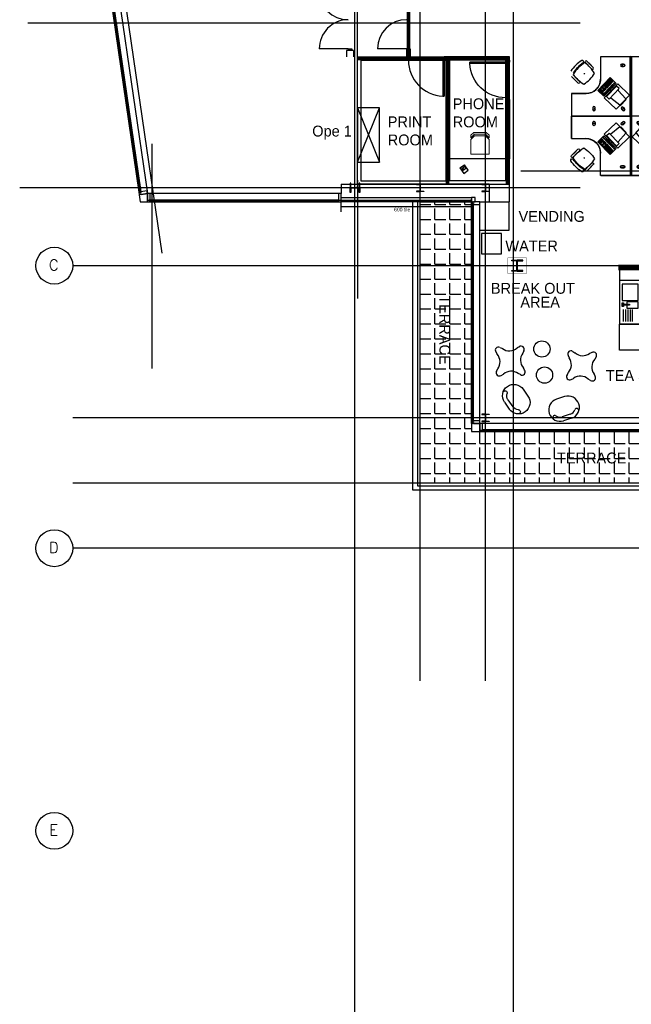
# Model space of a CAD drawing. Header units: millimetres. Extents: x -312551 to 250764, y -35891 to 59426.
# Tile 2 of 256: x -312551 to -295675, y 15821 to 42999. Entities that reach past the tile are written whole.
import ezdxf
from ezdxf.enums import TextEntityAlignment as Align

# ---------------------------------------------------------------- set-up
doc = ezdxf.new("R2010")
doc.units = ezdxf.units.MM
doc.header["$LTSCALE"] = 2.5
doc.linetypes.add('CUSTOM2', pattern=[0.375, 0.25, -0.125])
for name, color, linetype in [('FO-00 - FURN$0$FURNITURE', 22, 'Continuous'), ('FO-00 - FURN$0$SP-01$0$FIT-OUT$0$FURNITURE', 22, 'Continuous'), ('FO-00$0$SHELVES_COUNTERS', 1, 'Continuous'), ('FO-01- FURN$0$FURNITURE', 22, 'Continuous'), ('NF-BUBBLE', 3, 'Continuous'), ('NF-DIM', 4, 'Continuous'), ('NF-Steel columns', 6, 'Continuous'), ('REGUS-FURNITURE', 40, 'Continuous')]:
    doc.layers.add(name, color=color, linetype=linetype)
doc.styles.add('ROMANS', font='romans.shx', dxfattribs={"width": 0.8})

# ---------------------------------------------------------------- blocks, each defined once
blk = doc.blocks.new('BUBBLEGRID')
at = {"layer": 'NF-BUBBLE'}
blk.add_circle((-678, 0), 678, dxfattribs=at)
at = {"layer": 'NF-BUBBLE', "color": 1, "style": 'ROMANS'}
blk.add_attdef('888', text='', height=400, dxfattribs=at).set_placement((-698, -173), align=Align.CENTER)
blk = doc.blocks.new('254')
at = {"layer": 'NF-Steel columns', "color": 2, "linetype": 'Continuous'}
for points in [[(4507, -25241), (4378, -25241), (4378, -25220), (4488, -25220, 0.414214), (4501, -25208), (4501, -25007, 0.414214), (4488, -24995), (4378, -24995), (4378, -24974), (4507, -24974)], [(4507, -25241), (4637, -25241), (4637, -25220), (4527, -25220, -0.414214), (4514, -25208), (4514, -25007, -0.414214), (4527, -24995), (4637, -24995), (4637, -24974), (4507, -24974)]]:
    blk.add_lwpolyline(points, format="xyb", dxfattribs=at)
blk = doc.blocks.new('305')
at = {"layer": 'NF-Steel columns', "color": 2, "linetype": 'Continuous'}
for points in [[(0, -152), (-156, -152), (-156, -132), (-19, -132, 0.414214), (-7, -119), (-7, 119, 0.414214), (-19, 132), (-156, 132), (-156, 153), (0, 153)], [(0, -152), (149, -152), (149, -132), (19, -132, -0.414214), (7, -119), (7, 119, -0.414214), (19, 132), (149, 132), (149, 153), (0, 153)]]:
    blk.add_lwpolyline(points, format="xyb", dxfattribs=at)
blk = doc.blocks.new('FO-01- FURN$0$NAUGHT')
for p, q in [((314, 314), (543, 314)), ((314, 200), (543, 200)), ((314, -314), (543, -314))]:
    blk.add_line(p, q)
for centre, radius, start, end in [((314, 0), 314, 90, 270), ((543, 0), 314, 270, 90), ((110, 154), 57.1, 140.7402, 320.7402), ((314, 0), 200, 90, 143.6659), ((543, 0), 200, 36.3341, 90), ((747, 154), 57.1, 219.2598, 39.2598)]:
    blk.add_arc(centre, radius, start, end)
blk = doc.blocks.new('breakout area')
at = {"layer": 'FO-01- FURN$0$FURNITURE'}
for p, q in [((99421, 41607), (99457, 41545)), ((99256, 41577), (99244, 41505)), ((99256, 41577), (99244, 41505)), ((99861, 41304), (99789, 41316)), ((98953, 41137), (99016, 41173)), ((99891, 41139), (99829, 41103)), ((99891, 41139), (99829, 41103)), ((98984, 40972), (99055, 40960)), ((99589, 40700), (99600, 40771)), ((99423, 40669), (99387, 40732)), ((98234, 39996), (98276, 39937)), ((98073, 39950), (98068, 39878)), ((98701, 39736), (98629, 39740)), ((97813, 39484), (97872, 39525)), ((97813, 39484), (97872, 39525)), ((98747, 39574), (98688, 39532)), ((97859, 39322), (97931, 39317)), ((98487, 39108), (98491, 39180)), ((98487, 39108), (98491, 39180)), ((98325, 39062), (98283, 39121))]:
    blk.add_line(p, q, dxfattribs=at)
for centre in [(98452, 40448), (99104, 40134)]:
    blk.add_circle(centre, 224, dxfattribs=at)
for centre, radius, start, end in [((99341, 41575), 85.7, 21.8987, 179.0335), ((98931, 41476), 314, 285.5336, 5.3987), ((99760, 41629), 314, 195.5336, 275.3987), ((98985, 41057), 85.7, 111.8987, 269.0335), ((99913, 40800), 314, 105.5336, 185.3987), ((99859, 41219), 85.7, 291.8987, 89.0335), ((99084, 40647), 314, 15.5336, 95.3987), ((99503, 40701), 85.7, 201.8987, 359.0335), ((98158, 39956), 85.7, 27.2831, 184.4178), ((97760, 39819), 314, 290.9179, 10.783), ((98570, 40049), 314, 200.9179, 280.783), ((98707, 39650), 85.7, 297.2831, 94.4178), ((97852, 39407), 85.7, 117.2831, 274.4178), ((98800, 39239), 314, 110.9179, 190.783), ((97990, 39009), 314, 20.9179, 100.783), ((98401, 39101), 85.7, 207.2831, 4.4178)]:
    blk.add_arc(centre, radius, start, end, dxfattribs=at)
at = {"layer": 'FO-01- FURN$0$FURNITURE', "rotation": 256.1571750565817}
blk.add_blockref('FO-01- FURN$0$NAUGHT', (100279, 40525), dxfattribs=at)
at = {"layer": 'FO-01- FURN$0$FURNITURE', "extrusion": (0, 0, -1), "zscale": -0.9999999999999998, "rotation": 176.5588557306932}
blk.add_blockref('FO-01- FURN$0$NAUGHT', (-98836, 39096), dxfattribs=at)
blk = doc.blocks.new('VENDING')
at = {"layer": 'FO-00 - FURN$0$FURNITURE'}
blk.add_lwpolyline([(97836, 34878), (98399, 34878), (98399, 35429), (97836, 35429)], close=True, dxfattribs=at)
at = {"layer": 'FO-00 - FURN$0$FURNITURE', "elevation": 0}
blk.add_lwpolyline([(98475, 35473), (99275, 35473), (99275, 34673), (98475, 34673)], close=True, dxfattribs=at)
blk = doc.blocks.new('FO-00 - FURN$0$SP-01$0$FIT-OUT$0$PC')
at = {"layer": 'FO-00 - FURN$0$SP-01$0$FIT-OUT$0$FURNITURE', "linetype": 'Continuous'}
for p, q in [((97, -264), (299, -504)), ((242, -93), (98, -237)), ((269, -92), (509, -295))]:
    blk.add_line(p, q, dxfattribs=at)
blk.add_lwpolyline([(276, -554), (347, -625), (630, -342), (559, -271)], close=True, dxfattribs=at)
for centre, radius, start, end in [((112, -251), 20, 135, 220.1009), ((256, -107), 20, 49.8991, 135), ((284, -517), 20, 315, 40.1009), ((-110, 115), 864, 303.1779, 326.8221), ((522, -279), 20, 229.8991, 315)]:
    blk.add_arc(centre, radius, start, end, dxfattribs=at)
blk = doc.blocks.new('desk')
at = {"layer": 'FO-00 - FURN$0$FURNITURE', "extrusion": (6.58823e-06, 1.6454e-07, 1)}
blk.add_line((184739, 75572, 0), (184169, 75572, 0), dxfattribs=at)
at = {"layer": 'FO-00 - FURN$0$FURNITURE'}
for p, q in [((183691, 75399), (183691, 75399)), ((183752, 75407), (183841, 75319)), ((183920, 75240), (183778, 75381)), ((183795, 75450), (183883, 75361)), ((183962, 75282), (183821, 75424)), ((183930, 75230), (183841, 75319)), ((183972, 75272), (183883, 75361)), ((184170, 75553), (184170, 74953)), ((183369, 75024), (183458, 74935)), ((183411, 75066), (183500, 74978)), ((183733, 75098), (183713, 75097)), ((183724, 75107), (183723, 75087)), ((183536, 74856), (183395, 74998)), ((183546, 74847), (183458, 74935)), ((183589, 74889), (183500, 74978)), ((184094, 74640), (184433, 74994)), ((184233, 74770), (184181, 74716)), ((184251, 74753), (184199, 74699)), ((184215, 74752), (184252, 74717)), ((184233, 74770), (184251, 74753)), ((184423, 74969), (184250, 74788)), ((184250, 74788), (184340, 74702)), ((184603, 74832), (184264, 74477)), ((184267, 74806), (184358, 74720)), ((184441, 74952), (184268, 74771)), ((184285, 74824), (184375, 74738)), ((184459, 74935), (184286, 74754)), ((184515, 74812), (184290, 74577)), ((184302, 74842), (184392, 74756)), ((184477, 74917), (184304, 74736)), ((184533, 74795), (184308, 74560)), ((184319, 74861), (184409, 74774)), ((184495, 74900), (184322, 74719)), ((184336, 74879), (184427, 74792)), ((184513, 74883), (184340, 74702)), ((184354, 74897), (184444, 74810)), ((184371, 74915), (184461, 74828)), ((184388, 74933), (184478, 74847)), ((184405, 74951), (184496, 74865)), ((184423, 74969), (184513, 74883)), ((184423, 74969), (184513, 74883)), ((184423, 74969), (184513, 74883)), ((184433, 74994), (184603, 74832)), ((184433, 74994), (184603, 74832)), ((184433, 74994), (184603, 74832)), ((184463, 74758), (184481, 74741)), ((184480, 74776), (184498, 74759)), ((184497, 74794), (184515, 74777)), ((184515, 74812), (184533, 74795)), ((184549, 74848), (184532, 74830)), ((184532, 74830), (184550, 74813)), ((184549, 74848), (184567, 74831)), ((184549, 74848), (184567, 74831)), ((184549, 74848), (184567, 74831)), ((184567, 74831), (184550, 74813)), ((183370, 74553), (183770, 74553)), ((183370, 73953), (183370, 74553)), ((184264, 74477), (184094, 74640)), ((184164, 74698), (184112, 74643)), ((184112, 74643), (184184, 74574)), ((184129, 74662), (184202, 74593)), ((184182, 74680), (184130, 74626)), ((184146, 74680), (184219, 74611)), ((184200, 74663), (184148, 74609)), ((184164, 74698), (184254, 74611)), ((184218, 74646), (184166, 74592)), ((184218, 74646), (184166, 74592)), ((184166, 74592), (184202, 74557)), ((184181, 74716), (184199, 74699)), ((184183, 74610), (184220, 74575)), ((184236, 74629), (184184, 74574)), ((184236, 74629), (184184, 74574)), ((184198, 74734), (184234, 74699)), ((184201, 74628), (184237, 74593)), ((184254, 74611), (184202, 74557)), ((184252, 74717), (184234, 74699)), ((184287, 74718), (184235, 74664)), ((184235, 74664), (184271, 74630)), ((184248, 74539), (184238, 74528)), ((184250, 74537), (184239, 74527)), ((184251, 74536), (184240, 74525)), ((184252, 74535), (184242, 74524)), ((184252, 74682), (184289, 74648)), ((184305, 74701), (184253, 74647)), ((184263, 74554), (184253, 74544)), ((184264, 74553), (184255, 74543)), ((184266, 74551), (184256, 74541)), ((184267, 74550), (184257, 74540)), ((184279, 74571), (184268, 74560)), ((184280, 74570), (184269, 74558)), ((184270, 74700), (184306, 74666)), ((184323, 74684), (184271, 74630)), ((184282, 74568), (184271, 74557)), ((184283, 74567), (184272, 74556)), ((184287, 74718), (184323, 74684)), ((184290, 74577), (184308, 74560)), ((184308, 74595), (184326, 74578)), ((184325, 74613), (184343, 74596)), ((184342, 74631), (184360, 74614)), ((184359, 74649), (184377, 74632)), ((184377, 74667), (184395, 74650)), ((184394, 74685), (184412, 74668)), ((184411, 74704), (184429, 74686)), ((184428, 74722), (184446, 74704)), ((184446, 74740), (184464, 74722))]:
    blk.add_line(p, q, dxfattribs=at)
at = {"layer": 'FO-00 - FURN$0$FURNITURE', "const_width": 40}
blk.add_lwpolyline([(183370, 73933), (184990, 73933), (184990, 75573), (184172, 75573)], dxfattribs=at)
at = {"layer": 'FO-00 - FURN$0$FURNITURE', "elevation": 0}
blk.add_lwpolyline([(184169, 75572), (184170, 74953, -0.455459), (183720, 74560), (183370, 74553), (183370, 73933), (184990, 73933), (184990, 75573)], format="xyb", close=True, dxfattribs=at)
at = {"layer": 'FO-00 - FURN$0$FURNITURE'}
for points in [[(184758, 75368, 1), (184758, 75298), (184808, 75298, 1), (184808, 75368)], [(184758, 75362, 1), (184758, 75304), (184808, 75304, 1), (184808, 75362)], [(184025, 74163, 1), (183955, 74163), (183955, 74113, 1), (184025, 74113)], [(184019, 74163, 1), (183961, 74163), (183961, 74113, 1), (184019, 74113)], [(184799, 74174, 1), (184749, 74124), (184785, 74089, 1), (184834, 74138)], [(184794, 74169, 1), (184753, 74128), (184789, 74093, 1), (184830, 74134)]]:
    blk.add_lwpolyline(points, format="xyb", close=True, dxfattribs=at)
blk.add_lwpolyline([(184644, 74823), (184274, 74435), (184604, 74121), (184974, 74508)], close=True, dxfattribs=at)
for centre, radius in [((184808, 75333), 29), ((184258, 74525), 3), ((184272, 74539), 3), ((184286, 74554), 3), ((183990, 74113), 29), ((184809, 74114), 29)]:
    blk.add_circle(centre, radius, dxfattribs=at)
for centre, radius, start, end in [((184192, 74628), 1000, 122.7873, 147.213), ((184263, 74555), 1000, 121.6104, 148.2587), ((184249, 74569), 1000, 123.9367, 146.1444), ((183667, 75432), 40.4, 305.2098, 115.0684), ((183052, 74513), 1127, 32.0604, 52.4457), ((183774, 75428), 30, 45.0002, 225.0002), ((183388, 75153), 40.4, 154.932, 331.9801), ((183390, 75045), 30, 45.0002, 225.0002), ((184307, 75768), 1127, 217.5276, 237.9656), ((183166, 75652), 1000, 302.8675, 327.2662), ((183951, 75251), 30, 225.0002, 45.0002), ((183567, 74868), 30, 225.0002, 45.0002), ((183770, 74953), 400, 270.0002, 0.0002)]:
    blk.add_arc(centre, radius, start, end, dxfattribs=at)
at = {"layer": 'FO-00 - FURN$0$FURNITURE', "rotation": 181.3405219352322}
blk.add_blockref('FO-00 - FURN$0$SP-01$0$FIT-OUT$0$PC', (184972, 74145), dxfattribs=at)
blk = doc.blocks.new('Door')
at = {"layer": 'REGUS-FURNITURE'}
for p, q in [((0, 0), (0.1, 0)), ((0, 0), (0, -0.05)), ((0.1, 0), (0.1, -0.09)), ((0.1, -0.05), (0, -0.05)), ((0.1, -0.05), (1.09, -0.05)), ((0.1, -0.09), (1.09, -0.09)), ((1.09, -0.09), (1.09, -0.05)), ((0.1, -1.036), (0, -1.036)), ((0, -1.086), (0, -1.036)), ((0, -1.086), (0.1, -1.086)), ((0.1, -1.036), (0.1, -1.086))]:
    blk.add_line(p, q, dxfattribs=at)
blk.add_arc((0.1, -0.045), 0.991, 270, 357.3974, dxfattribs=at)
blk = doc.blocks.new('FO-01- FURN$0$A$C41051455')
at = {"linetype": 'Continuous', "lineweight": 0}
for p in [(0, 500), (400, 0)]:
    blk.add_line(p, (0, 0), dxfattribs=at)
at = {"lineweight": 0}
for p, q in [((400, 500), (0, 500)), ((400, 500), (500, 400)), ((550, 400), (450, 500)), ((450, 500), (520, 500)), ((500, 400), (500, 100)), ((600, 420), (520, 500)), ((550, 100), (550, 400)), ((600, 80), (600, 420)), ((400, 0), (500, 100)), ((450, 0), (550, 100)), ((520, 0), (600, 80)), ((450, 0), (520, 0))]:
    blk.add_line(p, q, dxfattribs=at)
blk = doc.blocks.new('TEA STATION-BREAK OUT AREA')
at = {"layer": 'FO-00$0$SHELVES_COUNTERS', "color": 1}
for p, q in [((88066, 35818), (88666, 35818)), ((88066, 34618), (88666, 34618)), ((88066, 34618), (88666, 34618)), ((88066, 34305, 0), (88666, 34305, 0))]:
    blk.add_line(p, q, dxfattribs=at)
at = {"layer": 'FO-00$0$SHELVES_COUNTERS'}
for p, q in [((88312, 35413), (88312, 35750)), ((88372, 35413), (88372, 35750)), ((88433, 35413, 0), (88433, 35750, 0)), ((88494, 35413, 0), (88494, 35750, 0)), ((88556, 35413, 0), (88556, 35750, 0)), ((88666, 34305, 0), (88666, 35818))]:
    blk.add_line(p, q, dxfattribs=at)
blk.add_lwpolyline([(88666, 35818), (88066, 35818), (88066, 36537), (88666, 36537)], close=True, dxfattribs=at)
at = {"layer": 'FO-00$0$SHELVES_COUNTERS', "elevation": 0}
for points in [[(88146, 35206), (88463, 35206), (88463, 35375), (88146, 35375)], [(88143, 34714), (88591, 34714), (88591, 35169), (88143, 35169)], [(88580, 35264), (88387, 35264), (88387, 35299), (88580, 35299)]]:
    blk.add_lwpolyline(points, close=True, dxfattribs=at)
blk.add_lwpolyline([(88551, 35299), (88551, 35333), (88591, 35333), (88591, 35232), (88551, 35232), (88551, 35264)], dxfattribs=at)

msp = doc.modelspace()

# ---------------------------------------------------------------- hatches: boundary and pattern name
at = {"ltscale": 500000}
h = msp.add_hatch(dxfattribs=at)
h.set_pattern_fill('BRASS', color=8, scale=5, style=0)
h.set_pattern_definition([(0, (-395608.31, 0), (0, 31.75), []), (0, (-395608.31, 15.875), (0, 31.75), [15.875, -7.9375])])
h.paths.add_polyline_path([(-299039, 40792.2), (-299139, 40792.2), (-299139, 39156.7), (-299039, 39156.7)])
h = msp.add_hatch()
h.set_pattern_fill('ANGLE', color=8, scale=1500, style=0)
h.set_pattern_definition([(0, (-2467130.05, -4242199.36), (0, 412.5), [300, -112.5]), (90, (-2467130.05, -4242199.36), (-412.5, 3e-14), [300, -112.5])])
h.paths.add_polyline_path([(-301500.5, 37975.1), (-300080.5, 37975.1), (-300080.5, 31629.5), (-292675.5, 31629.5), (-292675.5, 30209.5), (-301500.5, 30209.5)])

# ---------------------------------------------------------------- linework, layer by layer
at = {"color": 8}
for p, q in [((-303300.5, -27784), (-303300.5, 58409.3)), ((-301500.5, 24746.9), (-301500.5, 58409.3)), ((-299700.5, 24746.9), (-299700.5, 58409.3)), ((-298925.5, -27784), (-298925.5, 58409.3)), ((-310445.8, 49035.2), (-308632.9, 36558.7)), ((-310671.5, 48119.5), (-309236.7, 38245.6)), ((-310646.8, 48123.1), (-309212, 38249.2)), ((-310470.3, 48126), (-309028, 38200.1)), ((-310693, 48093.7), (-309261.5, 38242)), ((-303225.5, 41186.7), (-303225.5, 47835.2)), ((-297094.3, 42899.5), (-312328.7, 42899.5)), ((-297089.4, 42899.6), (-312323.8, 42899.6)), ((-303486, 42198.8), (-304286, 42195.9)), ((-303536, 42148.8), (-303536, 41978.2)), ((-303336, 42148.8), (-303536, 42148.8)), ((-303486, 42198.8), (-303386, 42199.2)), ((-303486, 42198.8), (-303485.8, 42148.8)), ((-303386, 42199.2), (-303385.8, 42149.2)), ((-303336, 42148.8), (-303336, 41978.2)), ((-301875, 42199.2), (-302675, 42199.2)), ((-301875, 42199.2), (-301775, 42199.2)), ((-301875, 42199.2), (-301875, 42149.2)), ((-301875, 42149.6), (-301875, 41978.2)), ((-301775, 42149.6), (-301875, 42149.6)), ((-301775, 42199.2), (-301775, 42149.2)), ((-301775, 42149.6), (-301775, 41878.2)), ((-303225.5, 41978.2), (-301775, 41978.2)), ((-296900, 41855.9, 0), (-296811.4, 41767.3, 0)), ((-296524.6, 41959.1, 0), (-296524.6, 41359.1, 0)), ((-297004, 41805.6, 0), (-297003.9, 41805.4, 0)), ((-296942.4, 41813.5, 0), (-296853.8, 41724.9, 0)), ((-296775, 41646, 0), (-296916.4, 41787.5, 0)), ((-296732.5, 41688.5, 0), (-296874, 41829.9, 0)), ((-296765.2, 41636.3, 0), (-296853.8, 41724.9, 0)), ((-296722.8, 41678.7, 0), (-296811.4, 41767.3, 0)), ((-297325.8, 41430.1, 0), (-297237.2, 41341.5, 0)), ((-297158.3, 41262.7, 0), (-297299.7, 41404.1, 0)), ((-297283.4, 41472.6, 0), (-297194.8, 41384, 0)), ((-297148.6, 41252.9, 0), (-297237.2, 41341.5, 0)), ((-297106.2, 41295.4, 0), (-297194.8, 41384, 0)), ((-296961.4, 41504.1, 0), (-296981.4, 41503.1, 0)), ((-296970.9, 41513.5, 0), (-296971.9, 41493.6, 0)), ((-296600.5, 41045.9, 0), (-296262.2, 41400.4, 0)), ((-296272.2, 41375.4, 0), (-296444.8, 41194.5, 0)), ((-296254.1, 41358.2, 0), (-296426.7, 41177.3, 0)), ((-296236, 41340.9, 0), (-296408.6, 41160, 0)), ((-296217.9, 41323.6, 0), (-296390.5, 41142.8, 0)), ((-296324, 41321.2, 0), (-296233.5, 41234.9, 0)), ((-296306.7, 41339.2, 0), (-296216.3, 41252.9, 0)), ((-296289.5, 41357.3, 0), (-296199, 41271, 0)), ((-296272.2, 41375.4, 0), (-296181.8, 41289.1, 0)), ((-296272.2, 41375.4, 0), (-296181.8, 41289.1, 0)), ((-296272.2, 41375.4, 0), (-296181.8, 41289.1, 0)), ((-296262.2, 41400.4, 0), (-296092.2, 41238.2, 0)), ((-296262.2, 41400.4, 0), (-296092.2, 41238.2, 0)), ((-296262.2, 41400.4, 0), (-296092.2, 41238.2, 0)), ((-303225.5, 38456.7), (-303225.5, 41186.7)), ((-303225.5, 41186.7), (-303225.5, 41186.7)), ((-296430.4, 40883.7, 0), (-296600.5, 41045.9, 0)), ((-296531.1, 41104.1, 0), (-296582.9, 41049.9, 0)), ((-296582.9, 41049.9, 0), (-296510.5, 40980.8, 0)), ((-296565.6, 41067.9, 0), (-296493.3, 40998.9, 0)), ((-296513, 41086.9, 0), (-296564.8, 41032.6, 0)), ((-296548.3, 41086, 0), (-296476, 41017, 0)), ((-296494.9, 41069.6, 0), (-296546.7, 41015.3, 0)), ((-296531.1, 41104.1, 0), (-296440.7, 41017.8, 0)), ((-296476.8, 41052.3, 0), (-296528.6, 40998.1, 0)), ((-296476.8, 41052.3, 0), (-296528.6, 40998.1, 0)), ((-296462, 41176.5, 0), (-296513.8, 41122.2, 0)), ((-296513.8, 41122.2, 0), (-296495.7, 41104.9, 0)), ((-296496.6, 41140.3, 0), (-296460.4, 41105.8, 0)), ((-296444, 41159.2, 0), (-296495.7, 41104.9, 0)), ((-296479.3, 41158.4, 0), (-296443.1, 41123.9, 0)), ((-296462, 41176.5, 0), (-296444, 41159.2, 0)), ((-296443.1, 41123.9, 0), (-296460.4, 41105.8, 0)), ((-296407.8, 41124.7, 0), (-296459.6, 41070.4, 0)), ((-296459.6, 41070.4, 0), (-296423.4, 41035.9, 0)), ((-296444.8, 41194.5, 0), (-296354.4, 41108.2, 0)), ((-296442.3, 41088.5, 0), (-296406.1, 41054, 0)), ((-296389.7, 41107.4, 0), (-296441.5, 41053.2, 0)), ((-296092.2, 41238.2, 0), (-296430.4, 40883.7, 0)), ((-296427.5, 41212.6, 0), (-296337.1, 41126.3, 0)), ((-296425, 41106.6, 0), (-296388.9, 41072.1, 0)), ((-296371.6, 41090.2, 0), (-296423.4, 41035.9, 0)), ((-296410.3, 41230.7, 0), (-296319.8, 41144.4, 0)), ((-296407.8, 41124.7, 0), (-296371.6, 41090.2, 0)), ((-296180.1, 41218.4, 0), (-296404.5, 40983.3, 0)), ((-296393, 41248.8, 0), (-296302.6, 41162.5, 0)), ((-296162, 41201.2, 0), (-296386.4, 40966, 0)), ((-296375.7, 41266.9, 0), (-296285.3, 41180.6, 0)), ((-296199.8, 41306.4, 0), (-296372.4, 41125.5, 0)), ((-296358.5, 41285, 0), (-296268.1, 41198.7, 0)), ((-296181.8, 41289.1, 0), (-296354.4, 41108.2, 0)), ((-296341.2, 41303.1, 0), (-296250.8, 41216.8, 0)), ((-296335.4, 41055.6, 0), (-296317.4, 41038.4, 0)), ((-296318.2, 41073.7, 0), (-296300.1, 41056.5, 0)), ((-296300.9, 41091.8, 0), (-296282.8, 41074.6, 0)), ((-296283.7, 41109.9, 0), (-296265.6, 41092.6, 0)), ((-296266.4, 41128, 0), (-296248.3, 41110.7, 0)), ((-296249.1, 41146.1, 0), (-296231.1, 41128.8, 0)), ((-296231.9, 41164.2, 0), (-296213.8, 41146.9, 0)), ((-296214.6, 41182.2, 0), (-296196.5, 41165, 0)), ((-296197.4, 41200.3, 0), (-296179.3, 41183.1, 0)), ((-296180.1, 41218.4, 0), (-296162, 41201.2, 0)), ((-296145.6, 41254.6, 0), (-296162.8, 41236.5, 0)), ((-296162.8, 41236.5, 0), (-296144.8, 41219.2, 0)), ((-296145.6, 41254.6, 0), (-296127.5, 41237.3, 0)), ((-296145.6, 41254.6, 0), (-296127.5, 41237.3, 0)), ((-296145.6, 41254.6, 0), (-296127.5, 41237.3, 0)), ((-296127.5, 41237.3, 0), (-296144.8, 41219.2, 0)), ((-297324.6, 40959.1, 0), (-296924.6, 40959.1, 0)), ((-296528.6, 40998.1, 0), (-296492.4, 40963.6, 0)), ((-296511.3, 41016.2, 0), (-296475.2, 40981.6, 0)), ((-296458.7, 41035.1, 0), (-296510.5, 40980.8, 0)), ((-296458.7, 41035.1, 0), (-296510.5, 40980.8, 0)), ((-296494.1, 41034.2, 0), (-296457.9, 40999.7, 0)), ((-296440.7, 41017.8, 0), (-296492.4, 40963.6, 0)), ((-296446.7, 40945.2, 0), (-296457.2, 40934.3, 0)), ((-296445.3, 40943.8, 0), (-296455.7, 40932.9, 0)), ((-296443.8, 40942.5, 0), (-296454.3, 40931.5, 0)), ((-296442.4, 40941.1, 0), (-296452.8, 40930.1, 0)), ((-296432.1, 40960.5, 0), (-296441.7, 40950.5, 0)), ((-296430.7, 40959.1, 0), (-296440.3, 40949.1, 0)), ((-296429.2, 40957.8, 0), (-296438.8, 40947.7, 0)), ((-296427.8, 40956.4, 0), (-296437.4, 40946.3, 0)), ((-296416.1, 40977.6, 0), (-296427.1, 40966.1, 0)), ((-296414.7, 40976.2, 0), (-296425.7, 40964.7, 0)), ((-296413.2, 40974.8, 0), (-296424.2, 40963.3, 0)), ((-296411.8, 40973.5, 0), (-296422.8, 40961.9, 0)), ((-296404.5, 40983.3, 0), (-296386.4, 40966, 0)), ((-296387.2, 41001.4, 0), (-296369.1, 40984.1, 0)), ((-296370, 41019.5, 0), (-296351.9, 41002.2, 0)), ((-296352.7, 41037.6, 0), (-296334.6, 41020.3, 0)), ((-308897, 33370.6), (-308897, 39572.6)), ((-300404.9, 38908.7, 0), (-300278.9, 38996.5, 0)), ((-300404.9, 38908.7, 0), (-300298.9, 38756.7, 0)), ((-300351.8, 38895.2, 0), (-300277.9, 38946.7, 0)), ((-300341.5, 38871.9, 0), (-300316.9, 38889.1, 0)), ((-300317.4, 38846, 0), (-300243.6, 38897.5, 0)), ((-300172.9, 38844.5, 0), (-300278.9, 38996.5, 0)), ((-300298.9, 38756.7, 0), (-300172.9, 38844.5, 0)), ((-283489.4, 38822.1, 18), (-298723.8, 38822.1, 18)), ((-297089.4, 38355.1), (-312550.9, 38355.1)), ((-303680.5, 38456.7), (-299598.9, 38456.7)), ((-303680.5, 38456.7), (-303680.5, 38200.1)), ((-299598.9, 38456.7), (-303225.5, 38456.7)), ((-299598.9, 38456.7), (-299598.9, 37975.6)), ((-303755.5, 38200.1), (-308953, 38200.1)), ((-303680.5, 38092.6), (-300080.5, 38092.6)), ((-299980.5, 38092.6), (-300080.5, 38092.6)), ((-300080.5, 38092.6), (-300080.5, 37975.6)), ((-299980.5, 37975.6), (-299980.5, 38092.6)), ((-299700.5, 37975.6), (-299700.5, 38253.5)), ((-308953, 38025.1), (-303755.5, 38025.1)), ((-303755.5, 38000.1), (-308953, 38000.1)), ((-308953, 37975.1), (-303755.5, 37975.1)), ((-303680.5, 37975.1), (-303680.5, 38025.1)), ((-300080.5, 38012.6), (-303680.5, 38012.6)), ((-303680.5, 37691.6), (-303680.5, 37975.1)), ((-300088.5, 37831.4), (-303680.5, 37831.4)), ((-301700.5, 30009.5), (-301700.5, 37975.6)), ((-301575.5, 37975.1), (-301575.5, 30134.5)), ((-301500.5, 30209.5), (-301500.5, 37975.1)), ((-300088.5, 37691.6), (-300088.5, 37975.1)), ((-300080.5, 31929.5), (-300080.5, 38047.6)), ((-300080.5, 37975.6), (-299980.5, 37975.6)), ((-300080.5, 31854.5), (-300080.5, 37900.6)), ((-300055.5, 31929.5), (-300055.5, 37900.6)), ((-300030.5, 31929.5), (-300030.5, 37900.6)), ((-299855.5, 37975.6), (-299598.9, 37975.6)), ((-299855.5, 31929.5), (-299855.5, 37900.6)), ((-231058.6, 36209.5), (-311086.5, 36209.5)), ((-275625.5, 32009.5), (-311086.5, 32009.5)), ((-292675.5, 31854.5), (-300080.5, 31854.5)), ((-292750.5, 31679.5), (-299780.5, 31679.5)), ((-292750.5, 31654.5), (-299780.5, 31654.5)), ((-292750.5, 31629.5), (-299780.5, 31629.5)), ((-266863.2, 30209.5), (-311086.5, 30209.5)), ((-292675.5, 30209.5), (-301500.5, 30209.5)), ((-292675.5, 30009.5), (-301700.5, 30009.5)), ((-301575.5, 30134.5), (-292675.5, 30134.5)), ((-231058.6, 28409.5), (-311086.5, 28409.5))]:
    msp.add_line(p, q, dxfattribs=at)
at = {"color": 8, "linetype": 'CUSTOM2', "ltscale": 5}
msp.add_line((-303225.5, 38361.6), (-303225.5, 41878.2), dxfattribs=at)
at = {"color": 8, "extrusion": (6.58823e-06, 1.6454e-07, 1)}
msp.add_line((-295955.7, 41978.2, 0), (-296525.7, 41978.1, 0), dxfattribs=at)
at = {"color": 8, "ltscale": 500000}
msp.add_line((-303225.5, 38570), (-303225.5, 35300), dxfattribs=at)
at = {"color": 8}
for points in [[(-300689, 38456.7), (-300689, 38456.7), (-303225.5, 38456.7), (-303225.5, 41978.2), (-300689, 41978.2)], [(-300689, 41878.2), (-300689, 38556.7)], [(-303225.5, 39065.7), (-302625.5, 39065.7), (-302625.5, 40565.7), (-303225.5, 40565.7), (-303225.5, 39065.7), (-302625.5, 40565.7), (-303225.5, 40565.7), (-302625.5, 39065.7)], [(-309226, 38171.4), (-309229.2, 38193.6), (-309204.5, 38197.2), (-309201.2, 38175), (-309028, 38200.1), (-309038.8, 38274.3), (-309212, 38249.2), (-309208.8, 38226.9), (-309233.5, 38223.3), (-309236.7, 38245.6), (-309261.5, 38242), (-309250.7, 38167.8), (-309226, 38171.4)], [(-308953, 38000.1), (-308975.5, 38000.1), (-308975.5, 38025.1), (-308953, 38025.1), (-308953, 38200.1), (-309028, 38200.1), (-309028, 38025.1), (-309005.5, 38025.1), (-309005.5, 38000.1), (-309028, 38000.1), (-309028, 37975.1), (-308953, 37975.1), (-308953, 38000.1)], [(-303680.5, 38000.1), (-303703, 38000.1), (-303703, 38025.1), (-303680.5, 38025.1), (-303680.5, 38200.1), (-303755.5, 38200.1), (-303755.5, 38025.1), (-303733, 38025.1), (-303733, 38000.1), (-303755.5, 38000.1), (-303755.5, 37975.1), (-303680.5, 37975.1), (-303680.5, 38000.1)], [(-300055.5, 37900.6), (-300055.5, 37923.1), (-300030.5, 37923.1), (-300030.5, 37900.6), (-299855.5, 37900.6), (-299855.5, 37975.6), (-300030.5, 37975.6), (-300030.5, 37953.1), (-300055.5, 37953.1), (-300055.5, 37975.6), (-300080.5, 37975.6), (-300080.5, 37900.6), (-300055.5, 37900.6)], [(-300055.5, 31854.5), (-300055.5, 31877), (-300030.5, 31877), (-300030.5, 31854.5), (-299855.5, 31854.5), (-299855.5, 31929.5), (-300030.5, 31929.5), (-300030.5, 31907), (-300055.5, 31907), (-300055.5, 31929.5), (-300080.5, 31929.5), (-300080.5, 31854.5), (-300055.5, 31854.5)], [(-299780.5, 31654.5), (-299803, 31654.5), (-299803, 31679.5), (-299780.5, 31679.5), (-299780.5, 31854.5), (-299855.5, 31854.5), (-299855.5, 31679.5), (-299833, 31679.5), (-299833, 31654.5), (-299855.5, 31654.5), (-299855.5, 31629.5), (-299780.5, 31629.5), (-299780.5, 31654.5)]]:
    msp.add_lwpolyline(points, dxfattribs=at)
for points in [[(-300789, 38545.7), (-303125.5, 38545.7), (-303125.5, 41878.2), (-300789, 41878.2)], [(-299139, 38556.7), (-299139, 39156.7), (-300689, 39156.7), (-300689, 38556.7)], [(-309250.7, 38167.8), (-309222.7, 37975.1), (-309028, 37975.1), (-309028, 38200.1)], [(-303680.5, 37990.1), (-303088.5, 37990.1), (-303088.5, 37975.1), (-303680.5, 37975.1)], [(-303080.5, 37990.1), (-302488.5, 37990.1), (-302488.5, 37975.1), (-303080.5, 37975.1)], [(-302480.5, 37990.1), (-301888.5, 37990.1), (-301888.5, 37975.1), (-302480.5, 37975.1)], [(-301880.5, 37990.1), (-301288.5, 37990.1), (-301288.5, 37975.1), (-301880.5, 37975.1)], [(-301500.5, 37975.1), (-300080.5, 37975.1), (-300080.5, 31629.5), (-292675.5, 31629.5), (-292675.5, 30209.5), (-301500.5, 30209.5)], [(-301280.5, 37990.1), (-300688.5, 37990.1), (-300688.5, 37975.1), (-301280.5, 37975.1)], [(-300680.5, 37990.1), (-300088.5, 37990.1), (-300088.5, 37975.1), (-300680.5, 37975.1)], [(-300080.5, 31854.5), (-300080.5, 31629.5), (-299855.5, 31629.5), (-299855.5, 31854.5)]]:
    msp.add_lwpolyline(points, close=True, dxfattribs=at)
at = {"color": 8, "ltscale": 500000}
for points in [[(-300789, 38456.7), (-299039, 38456.7), (-299039, 41978.2), (-300789, 41978.2)], [(-299598.9, 37975.6), (-299039, 37976), (-299039, 38456.7)]]:
    msp.add_lwpolyline(points, dxfattribs=at)
for points in [[(-299139, 38556.7), (-299139, 41878.2), (-300689, 41878.2), (-300689, 38556.7)], [(-299139, 40792.2), (-299039, 40792.2), (-299039, 39156.7), (-299139, 39156.7)]]:
    msp.add_lwpolyline(points, close=True, dxfattribs=at)
at = {"color": 8, "const_width": 40, "elevation": 0}
for points in [[(-297324.6, 40339.1), (-295704.6, 40339.1), (-295704.6, 41979), (-296522.4, 41979)], [(-294045.5, 40339.1), (-295665.5, 40339.1), (-295665.5, 41979), (-294847.7, 41979)]]:
    msp.add_lwpolyline(points, dxfattribs=at)
at = {"color": 8}
msp.add_lwpolyline([(-296525.8, 41978.2), (-296524.6, 41359.1, -0.4554586), (-296974.5, 40966.1), (-297324.6, 40959.1), (-297324.6, 40339.1), (-295704.6, 40339.1), (-295704.6, 41979)], format="xyb", close=True, dxfattribs=at)
at = {"color": 8, "elevation": 0}
for points in [[(-295936.3, 41774.1, 1), (-295936.3, 41704.1), (-295886.3, 41704.1, 1), (-295886.3, 41774.1)], [(-295936.3, 41768.1, 1), (-295936.3, 41710.1), (-295886.3, 41710.1, 1), (-295886.3, 41768.1)], [(-296669.6, 40569.7, 1), (-296739.6, 40569.7), (-296739.6, 40519.7, 1), (-296669.6, 40519.7)], [(-296675.6, 40569.7, 1), (-296733.6, 40569.7), (-296733.6, 40519.7, 1), (-296675.6, 40519.7)], [(-295896.1, 40580, 1), (-295945.6, 40530.5), (-295910.3, 40495.1, 1), (-295860.8, 40544.6)], [(-295900.4, 40575.7, 1), (-295941.4, 40534.7), (-295906, 40499.4, 1), (-295865, 40540.4)]]:
    msp.add_lwpolyline(points, format="xyb", close=True, dxfattribs=at)
msp.add_lwpolyline([(-296050.7, 41229.6), (-296420.7, 40841.9), (-296090.8, 40527), (-295720.8, 40914.8)], close=True, dxfattribs=at)
at = {"color": 8}
for points in [[(-301500.5, 38456.7), (-301602.1, 38456.7), (-301602.1, 38445.7), (-301514.9, 38445.7, -0.4142136), (-301504.2, 38435), (-301504.2, 38275.2, -0.4142136), (-301514.9, 38264.5), (-301602.1, 38264.5), (-301602.1, 38253.5), (-301500.5, 38253.5)], [(-301500.5, 38456.7), (-301398.9, 38456.7), (-301398.9, 38445.7), (-301486.2, 38445.7, 0.4142136), (-301496.9, 38435), (-301496.9, 38275.2, 0.4142136), (-301486.2, 38264.5), (-301398.9, 38264.5), (-301398.9, 38253.5), (-301500.5, 38253.5)], [(-299700.5, 38456.7), (-299802.1, 38456.7), (-299802.1, 38445.7), (-299714.9, 38445.7, -0.4142136), (-299704.2, 38435), (-299704.2, 38275.2, -0.4142136), (-299714.9, 38264.5), (-299802.1, 38264.5), (-299802.1, 38253.5), (-299700.5, 38253.5)], [(-299700.5, 38456.7), (-299598.9, 38456.7), (-299598.9, 38445.7), (-299686.2, 38445.7, 0.4142136), (-299696.9, 38435), (-299696.9, 38275.2, 0.4142136), (-299686.2, 38264.5), (-299598.9, 38264.5), (-299598.9, 38253.5), (-299700.5, 38253.5)], [(-299700.5, 32111.1), (-299802.1, 32111.1), (-299802.1, 32100.1), (-299714.9, 32100.1, -0.4142136), (-299704.2, 32089.4), (-299704.2, 31929.6, -0.4142136), (-299714.9, 31918.9), (-299802.1, 31918.9), (-299802.1, 31907.9), (-299700.5, 31907.9)], [(-299700.5, 32111.1), (-299598.9, 32111.1), (-299598.9, 32100.1), (-299686.2, 32100.1, 0.4142136), (-299696.9, 32089.4), (-299696.9, 31929.6, 0.4142136), (-299686.2, 31918.9), (-299598.9, 31918.9), (-299598.9, 31907.9), (-299700.5, 31907.9)]]:
    msp.add_lwpolyline(points, format="xyb", dxfattribs=at)
at = {"color": 8, "const_width": 10}
msp.add_lwpolyline([(-299080.5, 36422), (-298570.5, 36422), (-298570.5, 35997), (-299080.5, 35997)], close=True, dxfattribs=at)
at = {"color": 8, "ltscale": 500000, "const_width": 50}
msp.add_lwpolyline([(-296004.6, 36109.5), (-296004.6, 36209.5), (-295404.6, 36209.5), (-295304.6, 36209.5), (-295304.6, 31854.5), (-295404.6, 31854.5), (-295404.6, 36109.5)], close=True, dxfattribs=at)
at = {"color": 8}
for centre, radius in [((-295886.3, 41739.1, 0), 29), ((-296436.9, 40931.3, 0), 3), ((-296423, 40945.7, 0), 3), ((-296409.2, 40960.2, 0), 3), ((-296704.6, 40519.7, 0), 29), ((-295885.5, 40519.9, 0), 29)]:
    msp.add_circle(centre, radius, dxfattribs=at)
for centre, radius, start, end in [((-303491.8, 43798.8), 800, 180.20727, 270.20727), ((-303486, 42198.8), 800, 90.20727, 180.20727), ((-301875, 42199.2), 800, 90, 180), ((-296502.9, 41034.6, 0), 1000, 122.78732, 147.21305), ((-297027.3, 41838.6, 0), 40.4, 305.20982, 115.06842), ((-296921.2, 41834.7, 0), 30, 45.00019, 225.00019), ((-296431.6, 40961.7, 0), 1000, 121.61039, 148.25865), ((-296445.6, 40975.8, 0), 1000, 123.93667, 146.14435), ((-297642.9, 40919.5, 0), 1127.4, 32.06044, 52.44572), ((-296744, 41657.5, 0), 30, 225.00019, 45.00019), ((-296387.9, 42174.6, 0), 1127.4, 217.52757, 237.96558), ((-297528.6, 42058.7, 0), 1000, 302.8675, 327.2662), ((-296924.6, 41359.1, 0), 400, 270.00019, 0.00019), ((-297127.4, 41274.1, 0), 30, 225.00019, 45.00019), ((-300262.8, 38920.6, 0), 92.5, 195.96549, 233.81478), ((-300238.2, 38937.8, 0), 92.5, 195.96549, 233.81478), ((-300293.6, 38899.2, 0), 50, 358.02024, 71.76003)]:
    msp.add_arc(centre, radius, start, end, dxfattribs=at)
at = {"layer": 'NF-DIM', "color": 170, "ltscale": 500000, "const_width": 100}
for points in [[(-301825, 41928.8), (-301825, 44163.8)], [(-299094.5, 38456.7), (-299094.5, 41928.8), (-303225.5, 41928.8)], [(-300745.2, 41925.4), (-300745.2, 38456.7)], [(-295354.6, 31854.5), (-295354.6, 36158), (-296004.6, 36159.5)]]:
    msp.add_lwpolyline(points, dxfattribs=at)

# ---------------------------------------------------------------- block references
at = {"color": 8, "xscale": 1000, "yscale": 1000, "zscale": 1000, "rotation": 270}
msp.add_blockref('Door', (-300789, 41978.2), dxfattribs=at)
at = {"color": 8, "xscale": -1000, "yscale": 1000, "zscale": 1000}
msp.add_blockref('Door', (-299039, 41878.2), dxfattribs=at)
at = {"color": 8, "extrusion": (-2.60602e-30, 6.3055e-29, -1), "xscale": -1, "zscale": -1, "rotation": 178.6594780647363}
msp.add_blockref('FO-00 - FURN$0$SP-01$0$FIT-OUT$0$PC', (295723.2, 40551.5, 0), dxfattribs=at)
at = {"color": 8, "xscale": -1, "rotation": 180}
msp.add_blockref('desk', (-480694.7, 114271.9, 0), dxfattribs=at)
at = {"color": 8}
for name, p, rotation in [('desk', (-110675.3, 114271.9, 0), 180), ('FO-01- FURN$0$A$C41051455', (-299599, 39289.2), 89.9979007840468), ('254', (-328408, 33847.6), 90), ('VENDING', (-264382.7, -61298.9, 0), 90), ('TEA STATION-BREAK OUT AREA', (-207338.9, 70414.6, 0), 180), ('breakout area', (-384048.1, 96750.2), 301.4796966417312)]:
    msp.add_blockref(name, p, dxfattribs=dict(at, rotation=rotation))
at = {"color": 8, "xscale": 0.75, "yscale": 0.75, "zscale": 0.75}
for p, values in [((-311086.5, 36209.5), {'888': 'C'}), ((-311086.5, 28409.5), {'888': 'D'}), ((-311086.5, 20609.5), {'888': 'E'})]:
    msp.add_blockref('BUBBLEGRID', p, dxfattribs=at).add_auto_attribs(values)
at = {"color": 8, "xscale": -1}
msp.add_blockref('305', (-298825.5, 36209.5), dxfattribs=at)

# ---------------------------------------------------------------- texts
at = {"color": 8}
for s, p in [('BREAK OUT', (-299549.6, 35434)), ('AREA', (-298736.8, 35051.2)), ('TERRACE', (-297727.3, 30750.6))]:
    msp.add_text(s, height=300, dxfattribs=at).set_placement(p)
msp.add_text('TERRACE', height=300, rotation=270, dxfattribs=at).set_placement((-300969.6, 35393.7))
at = {"color": 8, "attachment_point": 1}
for s, insert, char_height, width in [('PHONE ROOM', (-300603.5, 40828.8), 300, 2089.638), ('PRINT ROOM', (-302395.9, 40330), 300, 2089.638), ('Ope 1', (-304478.5, 40074.6), 300, 3421.538), ('600 tile', (-302218.9, 37807), 100, 524), ('VENDING', (-298785.9, 37719.5, 0), 300, 2089.638), ('WATER', (-299149.1, 36901.6), 300, 2089.638), ('TEA STN.', (-296378.9, 33327.6), 300, 2089.638)]:
    msp.add_mtext(s, dxfattribs=dict(at, insert=insert, char_height=char_height, width=width))

doc.saveas('drawing.dxf')
